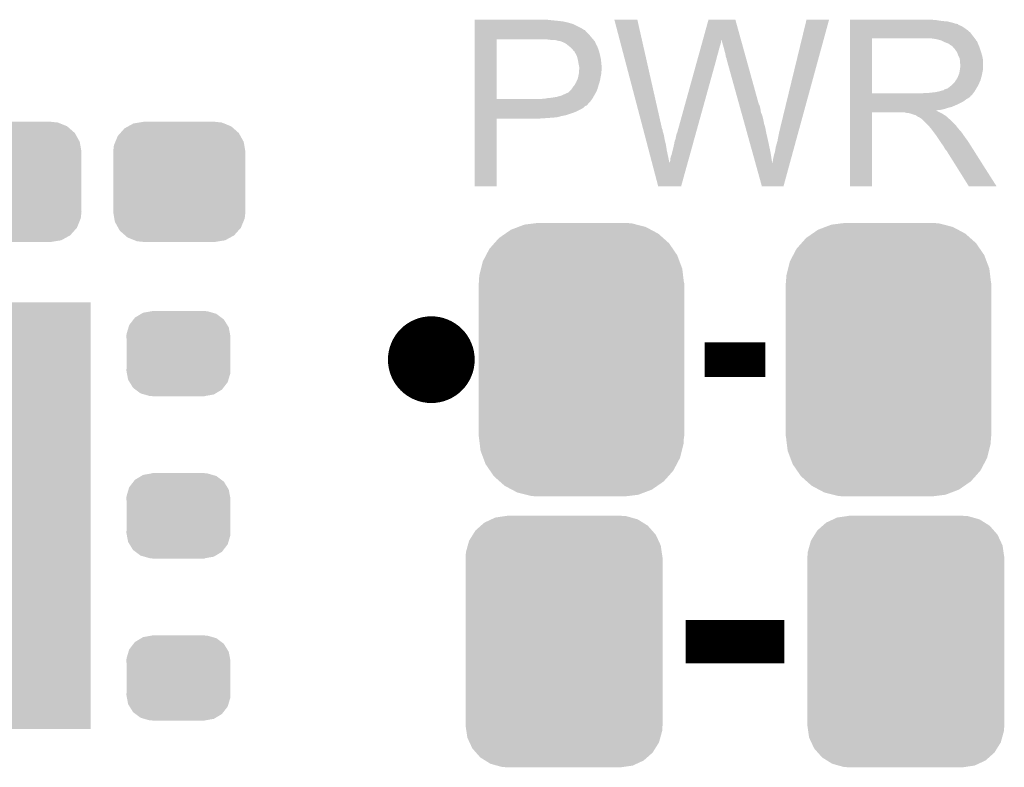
# Model space of a CAD drawing. Extents: x -0.05 to 0.95, y -0.15 to 1.37.
# Tile 14 of 28: x 0.47 to 0.69, y -0.03 to 0.14. Entities that reach past the tile are written whole.
import ezdxf

# ---------------------------------------------------------------- set-up
doc = ezdxf.new("R2010")
doc.units = 0
doc.layers.get('0').update_dxf_attribs({"linetype": 'CONTINUOUS'})
doc.layers.add('ST67W_CLICK_V101_GTO', color=14, linetype='CONTINUOUS')
doc.layers.add('ST67W_CLICK_V101_GTS', color=12, linetype='CONTINUOUS')

# ---------------------------------------------------------------- blocks, each defined once
blk = doc.blocks.new('RECTANGLE_42')
blk.add_solid([(0.0315, 0.0492), (0.0315, -0.0492), (-0.0315, 0.0492), (-0.0315, -0.0492)])
blk = doc.blocks.new('CUSTOM_69')
for points in [[(-0.01003, 0.0083), (-0.00858, 0.00917), (0.0099, 0.0083), (0.00874, 0.00917)], [(-0.00858, 0.00917), (-0.00818, 0.00942), (0.00874, 0.00917), (0.00789, 0.00942)], [(-0.00818, 0.00942), (-0.0062, 0.00977), (0.00789, 0.00942), (0.00666, 0.00977)], [(-0.0062, 0.00977), (-0.00605, 0.0098), (0.00666, 0.00977), (0.00605, 0.0098)], [(-0.00605, 0.0098), (-0.00605, 0.00985), (0.00605, 0.0098), (0.00605, 0.00985)], [(-0.01135, 0.00659), (-0.01036, 0.00787), (0.01126, 0.00659), (0.01047, 0.00787)], [(-0.01036, 0.00787), (-0.01003, 0.0083), (0.01047, 0.00787), (0.0099, 0.0083)], [(-0.01197, 0.00451), (-0.01152, 0.00603), (0.01189, 0.00451), (0.0116, 0.00603)], [(-0.01152, 0.00603), (-0.01135, 0.00659), (0.0116, 0.00603), (0.01126, 0.00659)], [(-0.012, 0.0039), (-0.01197, 0.00451), (0.012, 0.0039), (0.01189, 0.00451)], [(-0.01195, 0.00313), (-0.012, 0.0039), (0.01195, 0.00313), (0.012, 0.0039)], [(-0.01195, -0.00313), (-0.01195, 0.00313), (0.01195, -0.00313), (0.01195, 0.00313)], [(-0.012, -0.0039), (-0.01195, -0.00313), (0.012, -0.0039), (0.01195, -0.00313)], [(-0.01189, -0.00451), (-0.012, -0.0039), (0.01197, -0.00451), (0.012, -0.0039)], [(-0.0116, -0.00603), (-0.01189, -0.00451), (0.01152, -0.00603), (0.01197, -0.00451)], [(-0.01126, -0.00659), (-0.0116, -0.00603), (0.01135, -0.00659), (0.01152, -0.00603)], [(-0.01047, -0.00787), (-0.01126, -0.00659), (0.01036, -0.00787), (0.01135, -0.00659)], [(-0.0099, -0.0083), (-0.01047, -0.00787), (0.01003, -0.0083), (0.01036, -0.00787)], [(-0.00874, -0.00917), (-0.0099, -0.0083), (0.00858, -0.00917), (0.01003, -0.0083)], [(-0.00789, -0.00942), (-0.00874, -0.00917), (0.00818, -0.00942), (0.00858, -0.00917)], [(-0.00666, -0.00977), (-0.00789, -0.00942), (0.0062, -0.00977), (0.00818, -0.00942)], [(-0.00605, -0.0098), (-0.00666, -0.00977), (0.00605, -0.0098), (0.0062, -0.00977)], [(-0.00605, -0.00985), (-0.00605, -0.0098), (0.00605, -0.00985), (0.00605, -0.0098)]]:
    blk.add_solid(points)
blk = doc.blocks.new('CUSTOM_70')
for points in [[(-0.01057, 0.01347), (-0.0092, 0.01369), (0.01032, 0.01347), (0.00976, 0.01369)], [(-0.0092, 0.01369), (-0.00825, 0.01385), (0.00976, 0.01369), (0.00825, 0.01385)], [(-0.01358, 0.01127), (-0.01263, 0.01234), (0.01371, 0.01127), (0.01249, 0.01234)], [(-0.01263, 0.01234), (-0.01175, 0.01282), (0.01249, 0.01234), (0.01194, 0.01282)], [(-0.01175, 0.01282), (-0.01057, 0.01347), (0.01194, 0.01282), (0.01032, 0.01347)], [(-0.01508, 0.00841), (-0.01475, 0.00922), (0.01499, 0.00841), (0.01485, 0.00922)], [(-0.01475, 0.00922), (-0.01419, 0.01059), (0.01485, 0.00922), (0.01409, 0.01059)], [(-0.01419, 0.01059), (-0.01358, 0.01127), (0.01409, 0.01059), (0.01371, 0.01127)], [(-0.01525, 0.0069), (-0.01508, 0.00841), (0.01525, 0.0069), (0.01499, 0.00841)], [(-0.0152, 0.00607), (-0.01525, 0.0069), (0.0152, 0.00607), (0.01525, 0.0069)], [(-0.0152, -0.00607), (-0.0152, 0.00607), (0.0152, -0.00607), (0.0152, 0.00607)], [(-0.01525, -0.0069), (-0.0152, -0.00607), (0.01525, -0.0069), (0.0152, -0.00607)], [(-0.01499, -0.00841), (-0.01525, -0.0069), (0.01508, -0.00841), (0.01525, -0.0069)], [(-0.01485, -0.00922), (-0.01499, -0.00841), (0.01475, -0.00922), (0.01508, -0.00841)], [(-0.01409, -0.01059), (-0.01485, -0.00922), (0.01419, -0.01059), (0.01475, -0.00922)], [(-0.01371, -0.01127), (-0.01409, -0.01059), (0.01358, -0.01127), (0.01419, -0.01059)], [(-0.01249, -0.01234), (-0.01371, -0.01127), (0.01263, -0.01234), (0.01358, -0.01127)], [(-0.01194, -0.01282), (-0.01249, -0.01234), (0.01175, -0.01282), (0.01263, -0.01234)], [(-0.01032, -0.01347), (-0.01194, -0.01282), (0.01057, -0.01347), (0.01175, -0.01282)], [(-0.00976, -0.01369), (-0.01032, -0.01347), (0.0092, -0.01369), (0.01057, -0.01347)], [(-0.00825, -0.01385), (-0.00976, -0.01369), (0.00825, -0.01385), (0.0092, -0.01369)]]:
    blk.add_solid(points)
blk = doc.blocks.new('CUSTOM_71')
for points in [[(-0.01917, 0.02672), (-0.01834, 0.02744), (0.01931, 0.02672), (0.01816, 0.02744)], [(-0.01834, 0.02744), (-0.01674, 0.02818), (0.01816, 0.02744), (0.01697, 0.02818)], [(-0.01674, 0.02818), (-0.01584, 0.0286), (0.01697, 0.02818), (0.01547, 0.0286)], [(-0.01584, 0.0286), (-0.01362, 0.02892), (0.01547, 0.0286), (0.01431, 0.02892)], [(-0.01362, 0.02892), (-0.0131, 0.029), (0.01431, 0.02892), (0.0131, 0.029)], [(-0.02103, 0.02464), (-0.02042, 0.02561), (0.02114, 0.02464), (0.02029, 0.02561)], [(-0.02042, 0.02561), (-0.01917, 0.02672), (0.02029, 0.02561), (0.01931, 0.02672)], [(-0.0222, 0.02214), (-0.02188, 0.02327), (0.0223, 0.02214), (0.02178, 0.02327)], [(-0.02188, 0.02327), (-0.02103, 0.02464), (0.02178, 0.02327), (0.02114, 0.02464)], [(-0.0227, 0.0194), (-0.02262, 0.02061), (0.0227, 0.0194), (0.02252, 0.02061)], [(-0.02262, 0.02061), (-0.0222, 0.02214), (0.02252, 0.02061), (0.0223, 0.02214)], [(-0.0227, -0.0194), (-0.0227, 0.0194), (0.0227, -0.0194), (0.0227, 0.0194)], [(-0.02252, -0.02061), (-0.0227, -0.0194), (0.02262, -0.02061), (0.0227, -0.0194)], [(-0.0223, -0.02214), (-0.02252, -0.02061), (0.0222, -0.02214), (0.02262, -0.02061)], [(-0.02178, -0.02327), (-0.0223, -0.02214), (0.02188, -0.02327), (0.0222, -0.02214)], [(-0.02114, -0.02464), (-0.02178, -0.02327), (0.02103, -0.02464), (0.02188, -0.02327)], [(-0.02029, -0.02561), (-0.02114, -0.02464), (0.02042, -0.02561), (0.02103, -0.02464)], [(-0.01931, -0.02672), (-0.02029, -0.02561), (0.01917, -0.02672), (0.02042, -0.02561)], [(-0.01816, -0.02744), (-0.01931, -0.02672), (0.01834, -0.02744), (0.01917, -0.02672)], [(-0.01697, -0.02818), (-0.01816, -0.02744), (0.01674, -0.02818), (0.01834, -0.02744)], [(-0.01547, -0.0286), (-0.01697, -0.02818), (0.01584, -0.0286), (0.01674, -0.02818)], [(-0.01431, -0.02892), (-0.01547, -0.0286), (0.01362, -0.02892), (0.01584, -0.0286)], [(-0.0131, -0.029), (-0.01431, -0.02892), (0.0131, -0.029), (0.01362, -0.02892)]]:
    blk.add_solid(points)
blk = doc.blocks.new('CUSTOM_72')
for points in [[(-0.01755, 0.02906), (-0.01625, 0.02996), (0.01772, 0.02906), (0.01604, 0.02996)], [(-0.01625, 0.02996), (-0.01451, 0.03062), (0.01604, 0.02996), (0.01479, 0.03062)], [(-0.01451, 0.03062), (-0.01315, 0.03114), (0.01479, 0.03062), (0.01274, 0.03114)], [(-0.01315, 0.03114), (-0.01076, 0.03144), (0.01274, 0.03114), (0.01157, 0.03144)], [(-0.01076, 0.03144), (-0.00985, 0.03155), (0.01157, 0.03144), (0.00985, 0.03155)], [(-0.02007, 0.02685), (-0.01898, 0.02807), (0.0202, 0.02685), (0.01884, 0.02807)], [(-0.01898, 0.02807), (-0.01755, 0.02906), (0.01884, 0.02807), (0.01772, 0.02906)], [(-0.02197, 0.02411), (-0.02119, 0.02558), (0.02208, 0.02411), (0.02107, 0.02558)], [(-0.02119, 0.02558), (-0.02007, 0.02685), (0.02107, 0.02558), (0.0202, 0.02685)], [(-0.02274, 0.02264), (-0.02197, 0.02411), (0.02263, 0.02264), (0.02208, 0.02411)], [(-0.02354, 0.01942), (-0.02315, 0.021), (0.02344, 0.01942), (0.02325, 0.021)], [(-0.02315, 0.021), (-0.02274, 0.02264), (0.02325, 0.021), (0.02263, 0.02264)], [(-0.02365, 0.0177), (-0.02354, 0.01942), (0.02365, 0.0177), (0.02344, 0.01942)], [(-0.0237, -0.0177), (-0.0237, 0.0177), (0.0237, -0.0177), (0.0237, 0.0177)], [(-0.02344, -0.01942), (-0.02365, -0.0177), (0.02354, -0.01942), (0.02365, -0.0177)], [(-0.02325, -0.021), (-0.02344, -0.01942), (0.02315, -0.021), (0.02354, -0.01942)], [(-0.02263, -0.02264), (-0.02325, -0.021), (0.02274, -0.02264), (0.02315, -0.021)], [(-0.02208, -0.02411), (-0.02263, -0.02264), (0.02197, -0.02411), (0.02274, -0.02264)], [(-0.02107, -0.02558), (-0.02208, -0.02411), (0.02119, -0.02558), (0.02197, -0.02411)], [(-0.0202, -0.02685), (-0.02107, -0.02558), (0.02007, -0.02685), (0.02119, -0.02558)], [(-0.01884, -0.02807), (-0.0202, -0.02685), (0.01898, -0.02807), (0.02007, -0.02685)], [(-0.01772, -0.02906), (-0.01884, -0.02807), (0.01755, -0.02906), (0.01898, -0.02807)], [(-0.01604, -0.02996), (-0.01772, -0.02906), (0.01625, -0.02996), (0.01755, -0.02906)], [(-0.01479, -0.03062), (-0.01604, -0.02996), (0.01451, -0.03062), (0.01625, -0.02996)], [(-0.01274, -0.03114), (-0.01479, -0.03062), (0.01315, -0.03114), (0.01451, -0.03062)], [(-0.01157, -0.03144), (-0.01274, -0.03114), (0.01076, -0.03144), (0.01315, -0.03114)], [(-0.00985, -0.03155), (-0.01157, -0.03144), (0.00985, -0.03155), (0.01076, -0.03144)]]:
    blk.add_solid(points)

msp = doc.modelspace()

# ---------------------------------------------------------------- linework, layer by layer
at = {"layer": 'ST67W_CLICK_V101_GTO', "const_width": 0.01}
msp.add_lwpolyline([(0.555, 0.065, 1), (0.565, 0.065, 1)], format="xyb", close=True, dxfattribs=at)
at = {"layer": 'ST67W_CLICK_V101_GTO'}
for points, const_width in [([(0.623, 0.065), (0.637, 0.065)], 0.008), ([(0.6186, 0), (0.6414, 0)], 0.01)]:
    msp.add_lwpolyline(points, dxfattribs=dict(at, const_width=const_width))
for points in [[(0.57, 0.1433), (0.57, 0.1434), (0.5875, 0.1433), (0.5866, 0.1434)], [(0.57, 0.1431), (0.57, 0.1433), (0.5895, 0.1431), (0.5875, 0.1433)], [(0.57, 0.143), (0.57, 0.1431), (0.5903, 0.143), (0.5895, 0.1431)], [(0.60883, 0.1182), (0.6022, 0.1434), (0.6132, 0.1182), (0.6075, 0.1434)], [(0.6022, 0.1434), (0.6022, 0.1434), (0.6075, 0.1434), (0.6022, 0.1434)], [(0.6226, 0.1387), (0.6239, 0.1434), (0.6314, 0.1387), (0.6301, 0.1434)], [(0.6239, 0.1434), (0.6239, 0.1434), (0.6301, 0.1434), (0.6239, 0.1434)], [(0.6405, 0.1187), (0.6465, 0.1434), (0.64495, 0.1187), (0.6517, 0.1434)], [(0.6465, 0.1434), (0.6465, 0.1434), (0.6517, 0.1434), (0.6465, 0.1434)], [(0.6565, 0.1433), (0.6565, 0.1434), (0.6764, 0.1433), (0.6753, 0.1434)], [(0.6565, 0.1431), (0.6565, 0.1433), (0.6777, 0.1431), (0.6764, 0.1433)], [(0.6565, 0.143), (0.6565, 0.1431), (0.679, 0.143), (0.6777, 0.1431)], [(0.57, 0.1429), (0.57, 0.143), (0.5908, 0.1429), (0.5904, 0.143)], [(0.57, 0.1428), (0.57, 0.1429), (0.5913, 0.1428), (0.5908, 0.1429)], [(0.57, 0.1424), (0.57, 0.1428), (0.5927, 0.1424), (0.5913, 0.1428)], [(0.57, 0.1416), (0.57, 0.1424), (0.5943, 0.1416), (0.5927, 0.1424)], [(0.57, 0.1412), (0.57, 0.1416), (0.595, 0.1412), (0.5943, 0.1416)], [(0.57, 0.1411), (0.57, 0.1412), (0.5951, 0.1411), (0.595, 0.1412)], [(0.57, 0.141), (0.57, 0.1411), (0.5954, 0.141), (0.5951, 0.1411)], [(0.57, 0.1406), (0.57, 0.141), (0.5957, 0.1406), (0.5954, 0.141)], [(0.6565, 0.1427), (0.6565, 0.143), (0.6802, 0.1427), (0.679, 0.143)], [(0.6565, 0.1425), (0.6565, 0.1427), (0.6808, 0.1425), (0.6802, 0.1427)], [(0.6565, 0.1424), (0.6565, 0.1425), (0.6813, 0.1424), (0.6808, 0.1425)], [(0.6565, 0.1423), (0.6565, 0.1424), (0.6814, 0.1423), (0.6814, 0.1424)], [(0.6565, 0.1424), (0.6565, 0.1424), (0.6814, 0.1424), (0.6813, 0.1424)], [(0.6565, 0.1421), (0.6565, 0.1423), (0.6818, 0.1421), (0.6814, 0.1423)], [(0.6565, 0.1419), (0.6565, 0.1421), (0.6823, 0.1419), (0.6818, 0.1421)], [(0.6565, 0.1415), (0.6565, 0.1419), (0.6829, 0.1415), (0.6823, 0.1419)], [(0.6565, 0.141), (0.6565, 0.1415), (0.6836, 0.141), (0.6829, 0.1415)], [(0.6565, 0.1404), (0.6565, 0.141), (0.6843, 0.1404), (0.6836, 0.141)], [(0.57, 0.1397), (0.57, 0.1406), (0.5966, 0.1397), (0.5957, 0.1406)], [(0.57, 0.1391), (0.57, 0.1397), (0.5971, 0.1391), (0.5966, 0.1397)], [(0.57, 0.1389), (0.57, 0.1391), (0.59727, 0.1389), (0.5971, 0.1391)], [(0.57, 0.1251), (0.57, 0.1389), (0.5751, 0.1251), (0.5751, 0.1389)], [(0.5871, 0.1388), (0.5861, 0.1389), (0.59736, 0.1388), (0.59727, 0.1389)], [(0.5879, 0.1387), (0.5871, 0.1388), (0.59744, 0.1387), (0.59736, 0.1388)], [(0.5894, 0.1385), (0.5886, 0.1387), (0.59761, 0.1385), (0.59744, 0.1387)], [(0.58987, 0.1384), (0.5896, 0.1385), (0.5977, 0.1384), (0.59761, 0.1385)], [(0.62249, 0.1383), (0.62257, 0.1386), (0.6268, 0.1383), (0.6268, 0.1386)], [(0.62257, 0.1386), (0.6226, 0.1387), (0.6268, 0.1386), (0.6269, 0.1387)], [(0.6269, 0.1386), (0.6269, 0.1387), (0.63143, 0.1386), (0.6314, 0.1387)], [(0.6272, 0.1377), (0.6269, 0.1386), (0.63168, 0.1377), (0.63143, 0.1386)], [(0.6565, 0.1396), (0.6565, 0.1404), (0.6849, 0.1396), (0.6843, 0.1404)], [(0.6565, 0.1391), (0.6565, 0.1396), (0.68529, 0.1391), (0.6849, 0.1396)], [(0.6565, 0.1264), (0.6565, 0.1391), (0.6616, 0.1264), (0.6616, 0.1391)], [(0.6565, 0.1391), (0.6565, 0.1391), (0.6616, 0.1391), (0.6737, 0.1391)], [(0.6765, 0.1389), (0.6752, 0.1391), (0.68544, 0.1389), (0.68529, 0.1391)], [(0.67723, 0.1387), (0.6765, 0.1389), (0.6856, 0.1387), (0.68544, 0.1389)], [(0.6776, 0.1386), (0.67723, 0.1387), (0.6856, 0.1386), (0.6856, 0.1387)], [(0.6784, 0.1382), (0.6776, 0.1386), (0.6859, 0.1382), (0.6857, 0.1386)], [(0.6776, 0.1386), (0.6776, 0.1386), (0.6857, 0.1386), (0.6856, 0.1386)], [(0.5904, 0.1382), (0.58987, 0.1384), (0.59779, 0.1382), (0.5977, 0.1384)], [(0.591, 0.1379), (0.5904, 0.1382), (0.59792, 0.1379), (0.59779, 0.1382)], [(0.5915, 0.1375), (0.591, 0.1379), (0.5981, 0.1375), (0.59792, 0.1379)], [(0.59163, 0.1374), (0.5915, 0.1375), (0.5982, 0.1374), (0.5981, 0.1375)], [(0.592, 0.1371), (0.59163, 0.1374), (0.5983, 0.1371), (0.5982, 0.1374)], [(0.5925, 0.1366), (0.592, 0.1371), (0.5985, 0.1366), (0.5983, 0.1371)], [(0.5926, 0.1365), (0.5925, 0.1366), (0.59853, 0.1365), (0.5985, 0.1366)], [(0.5928, 0.1362), (0.5926, 0.1365), (0.59863, 0.1362), (0.59853, 0.1365)], [(0.62177, 0.1357), (0.62199, 0.1365), (0.6261, 0.1357), (0.6263, 0.1365)], [(0.62199, 0.1365), (0.62218, 0.1372), (0.6263, 0.1365), (0.6265, 0.1372)], [(0.62218, 0.1372), (0.62235, 0.1378), (0.6265, 0.1372), (0.6267, 0.1378)], [(0.62235, 0.1378), (0.62249, 0.1383), (0.6267, 0.1378), (0.6268, 0.1383)], [(0.6274, 0.137), (0.6272, 0.1377), (0.63187, 0.137), (0.63168, 0.1377)], [(0.6276, 0.1362), (0.6274, 0.137), (0.63209, 0.1362), (0.63187, 0.137)], [(0.6792, 0.1379), (0.6784, 0.1382), (0.68602, 0.1379), (0.6859, 0.1382)], [(0.67947, 0.1377), (0.6792, 0.1379), (0.6861, 0.1377), (0.68602, 0.1379)], [(0.6796, 0.1376), (0.67947, 0.1377), (0.68614, 0.1376), (0.6861, 0.1377)], [(0.6799, 0.1374), (0.6796, 0.1376), (0.68623, 0.1374), (0.68614, 0.1376)], [(0.68035, 0.137), (0.68, 0.1374), (0.6864, 0.137), (0.68623, 0.1374)], [(0.6807, 0.1366), (0.68035, 0.137), (0.68653, 0.1366), (0.6864, 0.137)], [(0.68106, 0.1361), (0.6807, 0.1366), (0.6867, 0.1361), (0.68653, 0.1366)], [(0.59301, 0.136), (0.5929, 0.1362), (0.5987, 0.136), (0.59863, 0.1362)], [(0.5933, 0.1355), (0.59301, 0.136), (0.59883, 0.1355), (0.5987, 0.136)], [(0.59345, 0.1352), (0.5933, 0.1355), (0.5989, 0.1352), (0.59883, 0.1355)], [(0.5936, 0.1349), (0.59345, 0.1352), (0.59897, 0.1349), (0.5989, 0.1352)], [(0.59375, 0.1343), (0.5936, 0.1349), (0.5991, 0.1343), (0.59897, 0.1349)], [(0.5938, 0.1341), (0.59375, 0.1343), (0.59912, 0.1341), (0.5991, 0.1343)], [(0.5939, 0.1335), (0.5938, 0.1341), (0.59918, 0.1335), (0.59912, 0.1341)], [(0.6167, 0.1174), (0.62135, 0.1342), (0.62104, 0.1174), (0.6257, 0.1342)], [(0.62135, 0.1342), (0.62157, 0.135), (0.6257, 0.1342), (0.6259, 0.135)], [(0.62157, 0.135), (0.62177, 0.1357), (0.6259, 0.135), (0.6261, 0.1357)], [(0.6278, 0.1355), (0.6276, 0.1362), (0.63229, 0.1355), (0.63209, 0.1362)], [(0.6279, 0.1349), (0.6278, 0.1355), (0.63245, 0.1349), (0.63229, 0.1355)], [(0.628, 0.1346), (0.6279, 0.1349), (0.63254, 0.1346), (0.63245, 0.1349)], [(0.6281, 0.1344), (0.628, 0.1346), (0.63259, 0.1344), (0.63254, 0.1346)], [(0.6281, 0.1342), (0.6281, 0.1344), (0.63265, 0.1342), (0.63259, 0.1344)], [(0.63096, 0.1239), (0.6281, 0.1342), (0.6355, 0.1239), (0.63265, 0.1342)], [(0.6812, 0.1359), (0.68106, 0.1361), (0.68676, 0.1359), (0.6867, 0.1361)], [(0.6815, 0.1351), (0.6812, 0.1359), (0.687, 0.1351), (0.68676, 0.1359)], [(0.6818, 0.1345), (0.6815, 0.1351), (0.68712, 0.1345), (0.687, 0.1351)], [(0.68186, 0.1341), (0.6818, 0.1345), (0.6872, 0.1341), (0.68712, 0.1345)], [(0.6819, 0.1338), (0.68186, 0.1341), (0.6872, 0.1338), (0.6872, 0.1341)], [(0.59394, 0.1333), (0.5939, 0.1335), (0.5992, 0.1333), (0.59918, 0.1335)], [(0.5941, 0.1325), (0.59394, 0.1333), (0.59927, 0.1325), (0.5992, 0.1333)], [(0.59404, 0.1314), (0.59408, 0.1318), (0.5992, 0.1314), (0.5993, 0.1318)], [(0.59408, 0.1318), (0.5941, 0.1321), (0.5993, 0.1318), (0.5993, 0.1321)], [(0.5941, 0.1322), (0.5941, 0.1325), (0.5993, 0.1322), (0.59927, 0.1325)], [(0.5941, 0.1321), (0.5941, 0.1322), (0.5993, 0.1321), (0.5993, 0.1322)], [(0.6818, 0.1315), (0.68186, 0.1319), (0.6871, 0.1315), (0.6872, 0.1319)], [(0.68186, 0.1319), (0.682, 0.1329), (0.6872, 0.1319), (0.6872, 0.1329)], [(0.6819, 0.1333), (0.6819, 0.1338), (0.6872, 0.1333), (0.6872, 0.1338)], [(0.682, 0.133), (0.6819, 0.1333), (0.6872, 0.133), (0.6872, 0.1333)], [(0.682, 0.1329), (0.682, 0.133), (0.6872, 0.1329), (0.6872, 0.133)], [(0.5934, 0.129), (0.59358, 0.1294), (0.59878, 0.129), (0.5989, 0.1294)], [(0.59358, 0.1294), (0.5938, 0.1299), (0.5989, 0.1294), (0.59898, 0.1299)], [(0.5938, 0.1299), (0.59382, 0.13), (0.59898, 0.1299), (0.599, 0.13)], [(0.59382, 0.13), (0.594, 0.1309), (0.599, 0.13), (0.59918, 0.1309)], [(0.594, 0.1309), (0.59401, 0.131), (0.59918, 0.1309), (0.5992, 0.131)], [(0.59401, 0.131), (0.59404, 0.1314), (0.5992, 0.131), (0.5992, 0.1314)], [(0.6806, 0.1289), (0.6809, 0.1294), (0.68637, 0.1289), (0.6866, 0.1294)], [(0.6809, 0.1294), (0.681, 0.1295), (0.6866, 0.1294), (0.68663, 0.1295)], [(0.681, 0.1295), (0.6811, 0.1297), (0.68663, 0.1295), (0.68668, 0.1297)], [(0.6811, 0.1297), (0.6813, 0.13), (0.68668, 0.1297), (0.68676, 0.13)], [(0.6813, 0.13), (0.6815, 0.1305), (0.68676, 0.13), (0.6869, 0.1305)], [(0.6815, 0.1305), (0.6817, 0.131), (0.6869, 0.1305), (0.687, 0.131)], [(0.6817, 0.131), (0.6818, 0.1315), (0.687, 0.131), (0.6871, 0.1315)], [(0.5917, 0.1267), (0.5923, 0.1273), (0.598, 0.1267), (0.59826, 0.1273)], [(0.5923, 0.1273), (0.59236, 0.1274), (0.59826, 0.1273), (0.5983, 0.1274)], [(0.59236, 0.1274), (0.5926, 0.1278), (0.5983, 0.1274), (0.59841, 0.1278)], [(0.5926, 0.1278), (0.59284, 0.1281), (0.59841, 0.1278), (0.5985, 0.1281)], [(0.59284, 0.1281), (0.593, 0.1283), (0.5985, 0.1281), (0.59856, 0.1283)], [(0.593, 0.1283), (0.5934, 0.129), (0.59856, 0.1283), (0.59878, 0.129)], [(0.6781, 0.1271), (0.6783, 0.1273), (0.6854, 0.1271), (0.68552, 0.1273)], [(0.6783, 0.1273), (0.6786, 0.1274), (0.68552, 0.1273), (0.68558, 0.1274)], [(0.6786, 0.1274), (0.6791, 0.1276), (0.68558, 0.1274), (0.68569, 0.1276)], [(0.6791, 0.1276), (0.67997, 0.1283), (0.68569, 0.1276), (0.6861, 0.1283)], [(0.67997, 0.1283), (0.6801, 0.1284), (0.6861, 0.1283), (0.68615, 0.1284)], [(0.6801, 0.1284), (0.6806, 0.1289), (0.68615, 0.1284), (0.68637, 0.1289)], [(0.57, 0.1246), (0.57, 0.1251), (0.5967, 0.1246), (0.59706, 0.1251)], [(0.57, 0.1251), (0.57, 0.1251), (0.5854, 0.1251), (0.5751, 0.1251)], [(0.5854, 0.1251), (0.5858, 0.1252), (0.59706, 0.1251), (0.59713, 0.1252)], [(0.5862, 0.1252), (0.5867, 0.1253), (0.59713, 0.1252), (0.5972, 0.1253)], [(0.5867, 0.1253), (0.5877, 0.1254), (0.5972, 0.1253), (0.59726, 0.1254)], [(0.5877, 0.1254), (0.5889, 0.1256), (0.59726, 0.1254), (0.59737, 0.1256)], [(0.5889, 0.1256), (0.59, 0.1259), (0.59737, 0.1256), (0.59754, 0.1259)], [(0.59, 0.1259), (0.5911, 0.1264), (0.59754, 0.1259), (0.59783, 0.1264)], [(0.5911, 0.1264), (0.5916, 0.1266), (0.59783, 0.1264), (0.59794, 0.1266)], [(0.5916, 0.1266), (0.5917, 0.1267), (0.59794, 0.1266), (0.598, 0.1267)], [(0.6565, 0.126), (0.6565, 0.1264), (0.6846, 0.126), (0.68492, 0.1264)], [(0.6565, 0.1264), (0.6565, 0.1264), (0.6731, 0.1264), (0.6616, 0.1264)], [(0.6565, 0.1259), (0.6565, 0.126), (0.6845, 0.1259), (0.6846, 0.126)], [(0.6565, 0.1257), (0.6565, 0.1259), (0.6843, 0.1257), (0.6844, 0.1259)], [(0.6565, 0.1259), (0.6565, 0.1259), (0.6844, 0.1259), (0.6845, 0.1259)], [(0.6565, 0.1255), (0.6565, 0.1257), (0.6841, 0.1255), (0.6843, 0.1257)], [(0.6565, 0.1253), (0.6565, 0.1255), (0.6838, 0.1253), (0.6841, 0.1255)], [(0.6565, 0.1251), (0.6565, 0.1253), (0.6834, 0.1251), (0.6838, 0.1253)], [(0.6565, 0.1245), (0.6565, 0.1251), (0.6826, 0.1245), (0.6834, 0.1251)], [(0.6731, 0.1264), (0.6737, 0.1265), (0.68492, 0.1264), (0.685, 0.1265)], [(0.6745, 0.1265), (0.6763, 0.1267), (0.685, 0.1265), (0.68513, 0.1267)], [(0.6763, 0.1267), (0.6772, 0.1269), (0.68513, 0.1267), (0.68527, 0.1269)], [(0.6772, 0.1269), (0.6779, 0.1271), (0.68527, 0.1269), (0.6854, 0.1271)], [(0.57, 0.124), (0.57, 0.1246), (0.5961, 0.124), (0.5967, 0.1246)], [(0.57, 0.1239), (0.57, 0.124), (0.5961, 0.1239), (0.5961, 0.124)], [(0.57, 0.1236), (0.57, 0.1239), (0.5958, 0.1236), (0.5961, 0.1239)], [(0.57, 0.1235), (0.57, 0.1236), (0.5955, 0.1235), (0.5958, 0.1236)], [(0.57, 0.1232), (0.57, 0.1235), (0.5952, 0.1232), (0.5955, 0.1235)], [(0.57, 0.1229), (0.57, 0.1232), (0.5948, 0.1229), (0.5952, 0.1232)], [(0.57, 0.1223), (0.57, 0.1229), (0.5936, 0.1223), (0.5948, 0.1229)], [(0.63104, 0.1236), (0.63096, 0.1239), (0.6357, 0.1236), (0.6355, 0.1239)], [(0.63115, 0.1232), (0.63104, 0.1236), (0.6358, 0.1232), (0.6357, 0.1236)], [(0.63129, 0.1227), (0.63115, 0.1232), (0.6359, 0.1227), (0.6358, 0.1232)], [(0.63148, 0.122), (0.63129, 0.1227), (0.636, 0.122), (0.6359, 0.1227)], [(0.6565, 0.1239), (0.6565, 0.1245), (0.6814, 0.1239), (0.6826, 0.1245)], [(0.6565, 0.1233), (0.6565, 0.1239), (0.68, 0.1233), (0.6814, 0.1239)], [(0.6565, 0.1231), (0.6565, 0.1233), (0.6792, 0.1231), (0.68, 0.1233)], [(0.6565, 0.1228), (0.6565, 0.1231), (0.6783, 0.1228), (0.6792, 0.1231)], [(0.6565, 0.1226), (0.6565, 0.1228), (0.6774, 0.1226), (0.6783, 0.1228)], [(0.6565, 0.1225), (0.6565, 0.1226), (0.6764, 0.1225), (0.6774, 0.1226)], [(0.57, 0.122), (0.57, 0.1223), (0.5929, 0.122), (0.5936, 0.1223)], [(0.57, 0.1214), (0.57, 0.122), (0.5911, 0.1214), (0.5929, 0.122)], [(0.57, 0.1212), (0.57, 0.1214), (0.5901, 0.1212), (0.5911, 0.1214)], [(0.57, 0.1209), (0.57, 0.1212), (0.589, 0.1209), (0.5901, 0.1212)], [(0.57, 0.1208), (0.57, 0.1209), (0.5878, 0.1208), (0.589, 0.1209)], [(0.57, 0.1207), (0.57, 0.1208), (0.5864, 0.1207), (0.5878, 0.1208)], [(0.57, 0.1206), (0.57, 0.1207), (0.5849, 0.1206), (0.5864, 0.1207)], [(0.57, 0.105), (0.57, 0.1206), (0.5751, 0.105), (0.5751, 0.1206)], [(0.57, 0.1206), (0.57, 0.1206), (0.5751, 0.1206), (0.5849, 0.1206)], [(0.63168, 0.1213), (0.63148, 0.122), (0.6363, 0.1213), (0.636, 0.122)], [(0.6319, 0.1205), (0.63168, 0.1213), (0.6365, 0.1205), (0.6363, 0.1213)], [(0.63218, 0.1195), (0.6319, 0.1205), (0.6367, 0.1195), (0.6365, 0.1205)], [(0.6565, 0.1224), (0.6565, 0.1225), (0.6765, 0.1224), (0.6764, 0.1225)], [(0.6565, 0.122), (0.6565, 0.1224), (0.6773, 0.122), (0.6765, 0.1224)], [(0.6565, 0.105), (0.6565, 0.122), (0.6616, 0.105), (0.6616, 0.122)], [(0.6565, 0.122), (0.6565, 0.122), (0.6616, 0.122), (0.6692, 0.122)], [(0.6696, 0.1219), (0.6692, 0.122), (0.6775, 0.1219), (0.6773, 0.122)], [(0.6702, 0.1218), (0.6701, 0.1219), (0.67767, 0.1218), (0.6775, 0.1219)], [(0.6712, 0.1215), (0.6703, 0.1218), (0.67817, 0.1215), (0.67767, 0.1218)], [(0.6716, 0.1214), (0.6712, 0.1215), (0.67833, 0.1214), (0.67817, 0.1215)], [(0.67175, 0.1213), (0.6716, 0.1214), (0.6785, 0.1213), (0.67833, 0.1214)], [(0.6722, 0.121), (0.67175, 0.1213), (0.67888, 0.121), (0.6785, 0.1213)], [(0.6725, 0.1209), (0.6722, 0.121), (0.679, 0.1209), (0.67888, 0.121)], [(0.6726, 0.1208), (0.6726, 0.1209), (0.6791, 0.1208), (0.679, 0.1209)], [(0.6731, 0.1205), (0.6726, 0.1208), (0.6794, 0.1205), (0.6791, 0.1208)], [(0.6732, 0.1204), (0.6731, 0.1205), (0.6796, 0.1204), (0.6794, 0.1205)], [(0.6744, 0.1192), (0.6732, 0.1204), (0.6808, 0.1192), (0.6796, 0.1204)], [(0.60888, 0.118), (0.60883, 0.1182), (0.6133, 0.118), (0.6132, 0.1182)], [(0.63246, 0.1185), (0.63218, 0.1195), (0.637, 0.1185), (0.6367, 0.1195)], [(0.63276, 0.1174), (0.63246, 0.1185), (0.6372, 0.1174), (0.637, 0.1185)], [(0.6401, 0.117), (0.6405, 0.1187), (0.64448, 0.117), (0.64495, 0.1187)], [(0.6747, 0.1189), (0.6744, 0.1192), (0.68102, 0.1189), (0.6808, 0.1192)], [(0.675, 0.1185), (0.6747, 0.1189), (0.68132, 0.1185), (0.68102, 0.1189)], [(0.6751, 0.1184), (0.675, 0.1185), (0.6814, 0.1184), (0.68132, 0.1185)], [(0.6752, 0.1183), (0.6751, 0.1184), (0.68149, 0.1183), (0.6814, 0.1184)], [(0.6758, 0.1175), (0.6752, 0.1183), (0.6822, 0.1175), (0.68149, 0.1183)], [(0.60893, 0.1178), (0.60888, 0.118), (0.6133, 0.1178), (0.6133, 0.118)], [(0.60909, 0.1172), (0.60893, 0.1178), (0.6135, 0.1172), (0.6133, 0.1178)], [(0.6092, 0.1168), (0.60909, 0.1172), (0.6136, 0.1168), (0.6135, 0.1172)], [(0.60933, 0.1163), (0.6092, 0.1168), (0.6137, 0.1163), (0.6136, 0.1168)], [(0.60949, 0.1157), (0.60933, 0.1163), (0.6138, 0.1157), (0.6137, 0.1163)], [(0.6161, 0.1154), (0.6163, 0.1159), (0.62048, 0.1154), (0.62062, 0.1159)], [(0.6163, 0.1159), (0.6165, 0.1169), (0.62062, 0.1159), (0.6209, 0.1169)], [(0.6165, 0.1169), (0.6166, 0.1172), (0.6209, 0.1169), (0.62098, 0.1172)], [(0.6166, 0.1172), (0.6167, 0.1174), (0.62098, 0.1172), (0.62104, 0.1174)], [(0.63337, 0.1152), (0.63276, 0.1174), (0.6377, 0.1152), (0.6372, 0.1174)], [(0.6398, 0.1154), (0.6401, 0.117), (0.64404, 0.1154), (0.64448, 0.117)], [(0.6764, 0.1167), (0.6758, 0.1175), (0.68276, 0.1167), (0.6822, 0.1175)], [(0.67653, 0.1165), (0.6764, 0.1167), (0.6829, 0.1165), (0.68276, 0.1167)], [(0.67727, 0.1154), (0.67653, 0.1165), (0.6837, 0.1154), (0.6829, 0.1165)], [(0.6098, 0.1145), (0.60949, 0.1157), (0.6141, 0.1145), (0.6138, 0.1157)], [(0.61014, 0.1132), (0.6098, 0.1145), (0.6143, 0.1132), (0.6141, 0.1145)], [(0.6157, 0.1135), (0.616, 0.1148), (0.61996, 0.1135), (0.62032, 0.1148)], [(0.616, 0.1148), (0.6161, 0.1154), (0.62032, 0.1148), (0.62048, 0.1154)], [(0.63404, 0.1128), (0.63337, 0.1152), (0.6382, 0.1128), (0.6377, 0.1152)], [(0.6392, 0.1128), (0.6394, 0.114), (0.64333, 0.1128), (0.64366, 0.114)], [(0.6394, 0.114), (0.6398, 0.1154), (0.64366, 0.114), (0.64404, 0.1154)], [(0.6776, 0.1149), (0.67727, 0.1154), (0.68402, 0.1149), (0.6837, 0.1154)], [(0.6781, 0.1142), (0.6776, 0.1149), (0.68446, 0.1142), (0.68402, 0.1149)], [(0.6785, 0.1135), (0.6781, 0.1142), (0.68491, 0.1135), (0.68446, 0.1142)], [(0.61051, 0.1118), (0.61014, 0.1132), (0.6146, 0.1118), (0.6143, 0.1132)], [(0.6109, 0.11031), (0.61051, 0.1118), (0.6149, 0.11031), (0.6146, 0.1118)], [(0.6151, 0.1113), (0.6152, 0.1118), (0.61935, 0.1113), (0.61949, 0.1118)], [(0.6151, 0.1109), (0.6151, 0.1113), (0.61924, 0.1109), (0.61935, 0.1113)], [(0.6152, 0.1118), (0.6154, 0.1123), (0.61949, 0.1118), (0.61962, 0.1123)], [(0.6154, 0.1123), (0.6157, 0.1135), (0.61962, 0.1123), (0.61996, 0.1135)], [(0.63473, 0.11031), (0.63404, 0.1128), (0.6386, 0.11031), (0.6382, 0.1128)], [(0.6388, 0.1113), (0.6389, 0.1117), (0.64292, 0.1113), (0.64303, 0.1117)], [(0.6388, 0.111), (0.6388, 0.1113), (0.64284, 0.111), (0.64292, 0.1113)], [(0.6389, 0.1117), (0.639, 0.1122), (0.64303, 0.1117), (0.64317, 0.1122)], [(0.639, 0.1122), (0.6392, 0.1128), (0.64317, 0.1122), (0.64333, 0.1128)], [(0.6788, 0.1132), (0.6785, 0.1135), (0.6851, 0.1132), (0.68491, 0.1135)], [(0.6789, 0.113), (0.6788, 0.1132), (0.68522, 0.113), (0.6851, 0.1132)], [(0.6839, 0.105), (0.6789, 0.113), (0.6903, 0.105), (0.68522, 0.113)], [(0.6123, 0.105), (0.6109, 0.11031), (0.6176, 0.105), (0.61907, 0.11031)], [(0.6149, 0.1104), (0.615, 0.1106), (0.6191, 0.1104), (0.61915, 0.1106)], [(0.6149, 0.11031), (0.6149, 0.1104), (0.61907, 0.11031), (0.6191, 0.1104)], [(0.615, 0.1106), (0.6151, 0.1109), (0.61915, 0.1106), (0.61924, 0.1109)], [(0.6362, 0.105), (0.63473, 0.11031), (0.6412, 0.105), (0.64265, 0.11031)], [(0.6386, 0.1104), (0.6387, 0.1105), (0.64268, 0.1104), (0.6427, 0.1105)], [(0.6386, 0.11031), (0.6386, 0.1104), (0.64265, 0.11031), (0.64268, 0.1104)], [(0.6387, 0.1107), (0.6388, 0.111), (0.64276, 0.1107), (0.64284, 0.111)], [(0.6387, 0.1105), (0.6387, 0.1107), (0.6427, 0.1105), (0.64276, 0.1107)], [(0.6903, 0.105), (0.6903, 0.105), (0.6903, 0.105), (0.6839, 0.105)]]:
    msp.add_solid(points, dxfattribs=at)

# ---------------------------------------------------------------- block references
at = {"layer": 'ST67W_CLICK_V101_GTS'}
for name, p in [('CUSTOM_70', (0.4641, 0.106)), ('CUSTOM_70', (0.5019, 0.106)), ('CUSTOM_72', (0.5946, 0.065)), ('CUSTOM_72', (0.6654, 0.065)), ('RECTANGLE_42', (0.45, 0.029)), ('CUSTOM_69', (0.5017, 0.0664)), ('CUSTOM_69', (0.5017, 0.029)), ('CUSTOM_71', (0.5906, 0)), ('CUSTOM_71', (0.6694, 0)), ('CUSTOM_69', (0.5017, -0.0084))]:
    msp.add_blockref(name, p, dxfattribs=at)

doc.saveas('drawing.dxf')
